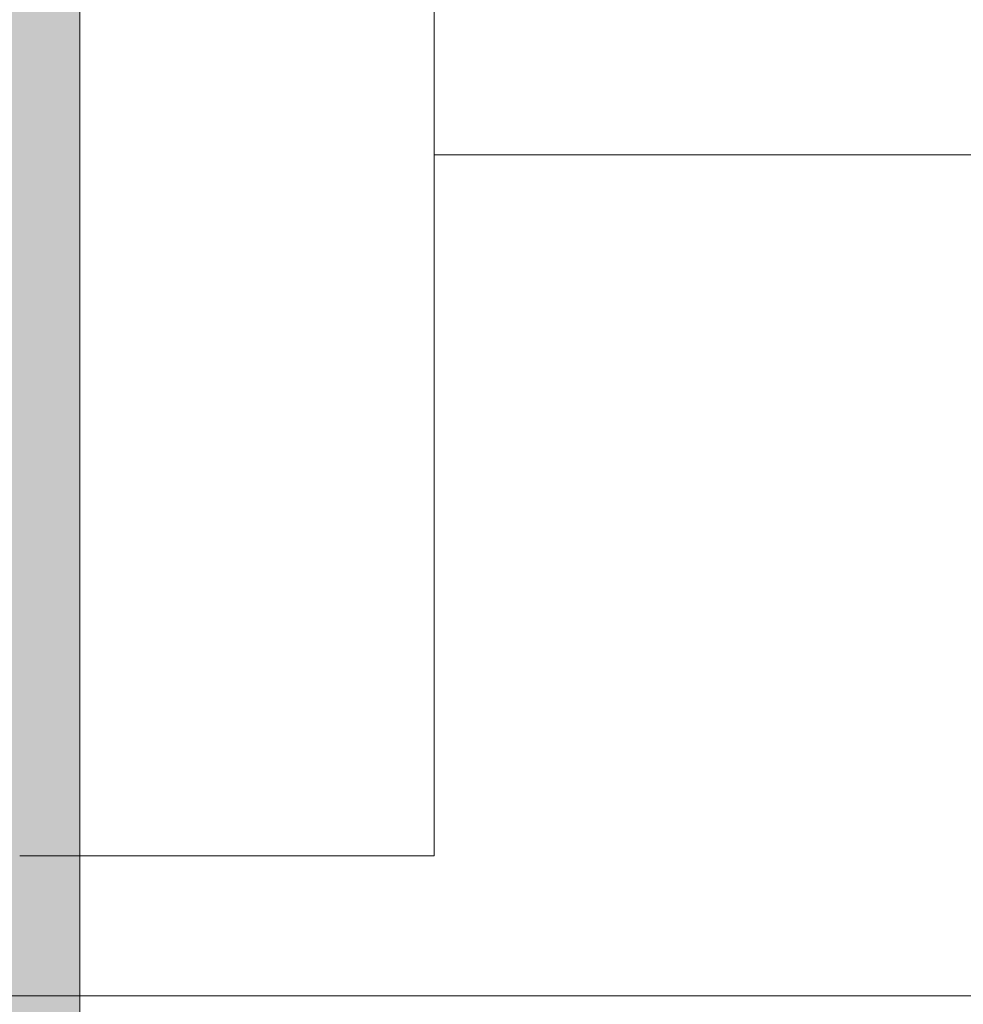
# Model space of a CAD drawing. Extents: x -620 to 300, y 62 to 1112.
# Tile 7 of 235: x -448 to -438, y 219 to 229. Entities that reach past the tile are written whole.
import ezdxf
from ezdxf.lldxf.tags import DXFTag

# ---------------------------------------------------------------- set-up
doc = ezdxf.new("R2010")
doc.units = 0
doc.layers.get('0').update_dxf_attribs({"lineweight": 13})
for name, color, linetype, lineweight, true_color in [('30 -33 Aussenwände- 7 Fassade_ Elemente', 7, 'Continuous', 9, 0x00aacc), ('30 -36 Dächer- 3 Dachbeläge', 7, 'Continuous', 15, 0x9999ff), ('60- 61 allgemeine Ausstattung- 4 Terrassen', 9, 'Continuous', 9, 0x808080)]:
    doc.layers.add(name, color=color, linetype=linetype, lineweight=lineweight, true_color=true_color)
doc.layers.add('70 -71 Achsen- 1 Gebäudeachsen', color=7, linetype='STRICHPUNKT2-A06CPVE5L0', lineweight=18)
tags = doc.linetypes.add('STRICHPUNKT2-A06CPVE5L0', pattern=[12.7, 6.35, -3.175, 0, -3.175]).pattern_tags.tags
tags[10:11] = [DXFTag(74, 4), DXFTag(75, 0), DXFTag(340, '0'), DXFTag(46, 0.0), DXFTag(50, 0.0), DXFTag(44, 0.0), DXFTag(45, 0.0)]
tags[8:9] = [DXFTag(74, 4), DXFTag(75, 0), DXFTag(340, '0'), DXFTag(46, 0.0), DXFTag(50, 0.0), DXFTag(44, 0.0), DXFTag(45, 0.0)]
tags[6:7] = [DXFTag(74, 4), DXFTag(75, 0), DXFTag(340, '0'), DXFTag(46, 0.0), DXFTag(50, 0.0), DXFTag(44, 0.0), DXFTag(45, 0.0)]
tags[4:5] = [DXFTag(74, 4), DXFTag(75, 0), DXFTag(340, '0'), DXFTag(46, 0.0), DXFTag(50, 0.0), DXFTag(44, 0.0), DXFTag(45, 0.0)]

# ---------------------------------------------------------------- blocks, each defined once
blk = doc.blocks.new('Referenz-A06CPVE6L0')
at = {"layer": '30 -33 Aussenwände- 7 Fassade_ Elemente', "color": 0, "linetype": 'Continuous', "ltscale": 0.13}
for p, q in [((-443.6385, 372.5134), (-443.6385, 220.8534)), ((-443.6385, 220.8534), (-447.7785, 220.8534))]:
    blk.add_line(p, q, dxfattribs=at)
at = {"layer": '30 -36 Dächer- 3 Dachbeläge', "color": 0, "linetype": 'Continuous', "ltscale": 0.15}
blk.add_line((-447.1785, 211.0534), (-447.1785, 376.0534), dxfattribs=at)
at = {"layer": '30 -36 Dächer- 3 Dachbeläge', "color": 0, "lineweight": 0}
for points in [[(-449.7785, 213.6534), (-449.7785, 376.0534), (-447.1785, 211.0534)], [(-447.1785, 211.0534), (-449.7785, 376.0534), (-447.1785, 376.0534)]]:
    blk.add_solid(points, dxfattribs=at)
at = {"layer": '60- 61 allgemeine Ausstattung- 4 Terrassen', "color": 0}
blk.add_line((-138.1585, 227.8534), (-443.6388, 227.8534), dxfattribs=at)
at = {"layer": '70 -71 Achsen- 1 Gebäudeachsen', "color": 0, "linetype": 'STRICHPUNKT2-A06CPVE5L0', "ltscale": 0.18}
blk.add_line((-538.6311, 219.4534), (76.5946, 219.4534), dxfattribs=at)

msp = doc.modelspace()

# ---------------------------------------------------------------- block references
at = {"color": 8, "lineweight": 13, "ltscale": 0.13, "true_color": 0x808080}
msp.add_blockref('Referenz-A06CPVE6L0', (0, 0), dxfattribs=at)

doc.saveas('drawing.dxf')
